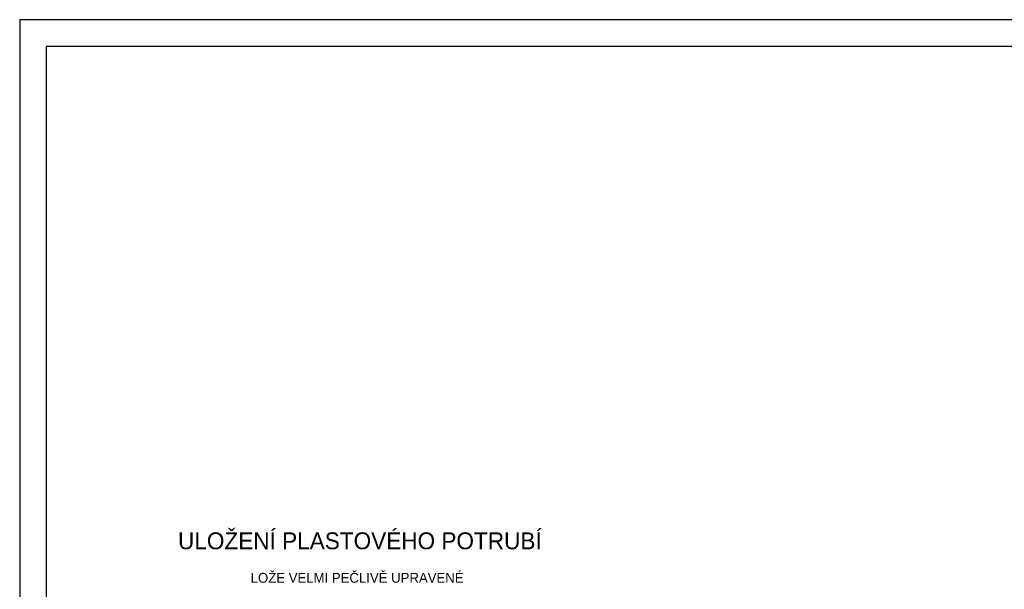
# Model space of a CAD drawing. Header units: millimetres. Extents: x 198383 to 706415, y -768832 to -310514.
# Tile 37 of 40: x 337022 to 346264, y -407643 to -402299. Entities that reach past the tile are written whole.
import ezdxf

# ---------------------------------------------------------------- set-up
doc = ezdxf.new("R2010")
doc.units = ezdxf.units.MM
doc.layers.add('rez', color=251, linetype='Continuous')
doc.layers.add('ZTI-DSP-formaty', color=102, linetype='Continuous', lineweight=25)
doc.styles.add('ARIAL', font='IC-SIMPLEX.SHX', dxfattribs={"width": 0.8})

# ---------------------------------------------------------------- blocks, each defined once
blk = doc.blocks.new('FORM_A3')
for p, q in [((-42, 29.7), (-42, 0)), ((0, 29.7), (-42, 29.7)), ((-41.5, 29.2), (-41.5, 0.5)), ((-0.5, 29.2), (-41.5, 29.2))]:
    blk.add_line(p, q)

msp = doc.modelspace()

# ---------------------------------------------------------------- block references
at = {"layer": 'ZTI-DSP-formaty', "ltscale": 10, "xscale": 500, "yscale": 500, "zscale": 500}
msp.add_blockref('FORM_A3', (358022.456, -417148.875), dxfattribs=at)

# ---------------------------------------------------------------- texts
at = {"layer": 'rez', "linetype": 'Continuous', "style": 'ARIAL'}
for s, height, p in [('ULOŽENÍ PLASTOVÉHO POTRUBÍ', 158.4, (338508.685, -407267.699)), ('LOŽE VELMI PEČLIVĚ UPRAVENÉ', 92.4, (339190.493, -407581.745))]:
    msp.add_text(s, height=height, dxfattribs=at).set_placement(p)

doc.saveas('drawing.dxf')
